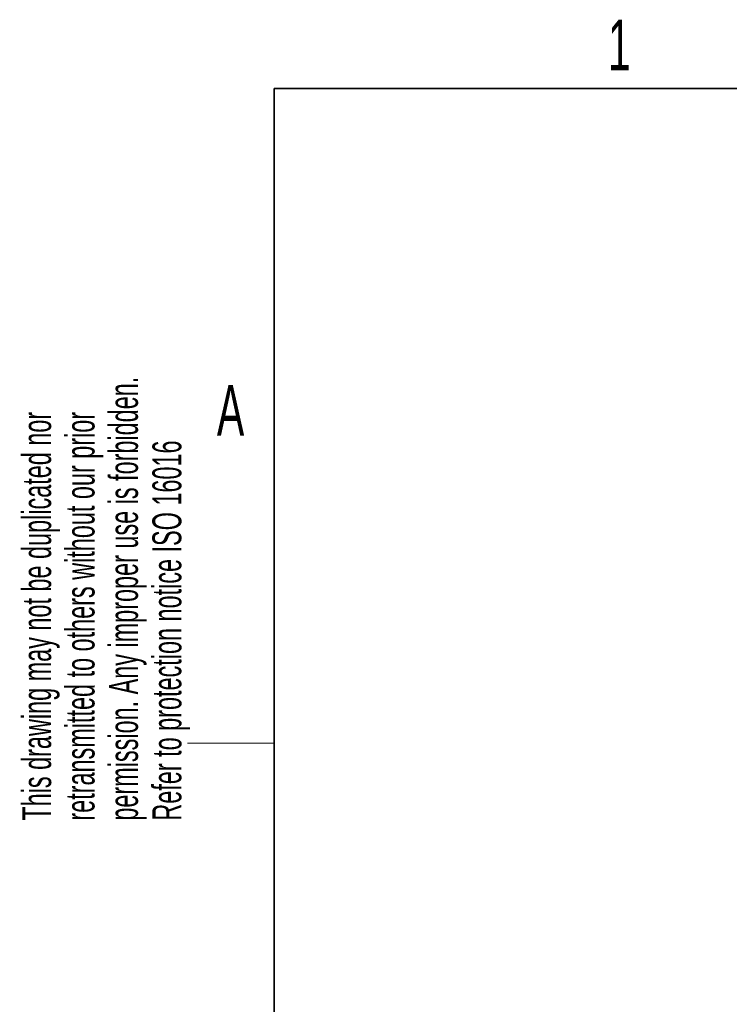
# Model space of a CAD drawing. Header units: millimetres. Extents: x 5 to 418, y 2 to 292.
# Tile 22 of 51: x 8 to 57, y 219 to 287. Entities that reach past the tile are written whole.
import ezdxf

# ---------------------------------------------------------------- set-up
doc = ezdxf.new("R2010")
doc.units = ezdxf.units.MM
doc.layers.add('SLD-0', color=7, linetype='Continuous')
doc.styles.add('SLDTEXTSTYLE0', font='TXT', dxfattribs={"width": 0.605})

msp = doc.modelspace()

# ---------------------------------------------------------------- linework, layer by layer
at = {"layer": 'SLD-0', "lineweight": 35}
for p, q in [((408, 282.5), (26, 282.5)), ((26, 282.5), (26, 12))]:
    msp.add_line(p, q, dxfattribs=at)
at = {"layer": 'SLD-0', "lineweight": 18}
msp.add_line((20, 237.25), (26, 237.25), dxfattribs=at)

# ---------------------------------------------------------------- texts
at = {"layer": 'SLD-0', "char_height": 3.5, "attachment_point": 2, "style": 'SLDTEXTSTYLE0'}
for s, insert in [('1', (49.8527, 287.243)), ('A', (22.9816, 262.0011))]:
    msp.add_mtext(s, dxfattribs=dict(at, insert=insert))
at = {"layer": 'SLD-0', "char_height": 2, "attachment_point": 1, "rotation": 90, "style": 'SLDTEXTSTYLE0'}
for s, insert in [('permission. Any improper use is forbidden.', (14.5783, 231.9088)), ('retransmitted to others without our prior', (11.5783, 231.9088)), ('This drawing may not be duplicated nor', (8.5783, 231.9088)), ('Refer to protection notice ISO 16016', (17.5783, 231.9088))]:
    msp.add_mtext(s, dxfattribs=dict(at, insert=insert))

doc.saveas('drawing.dxf')
